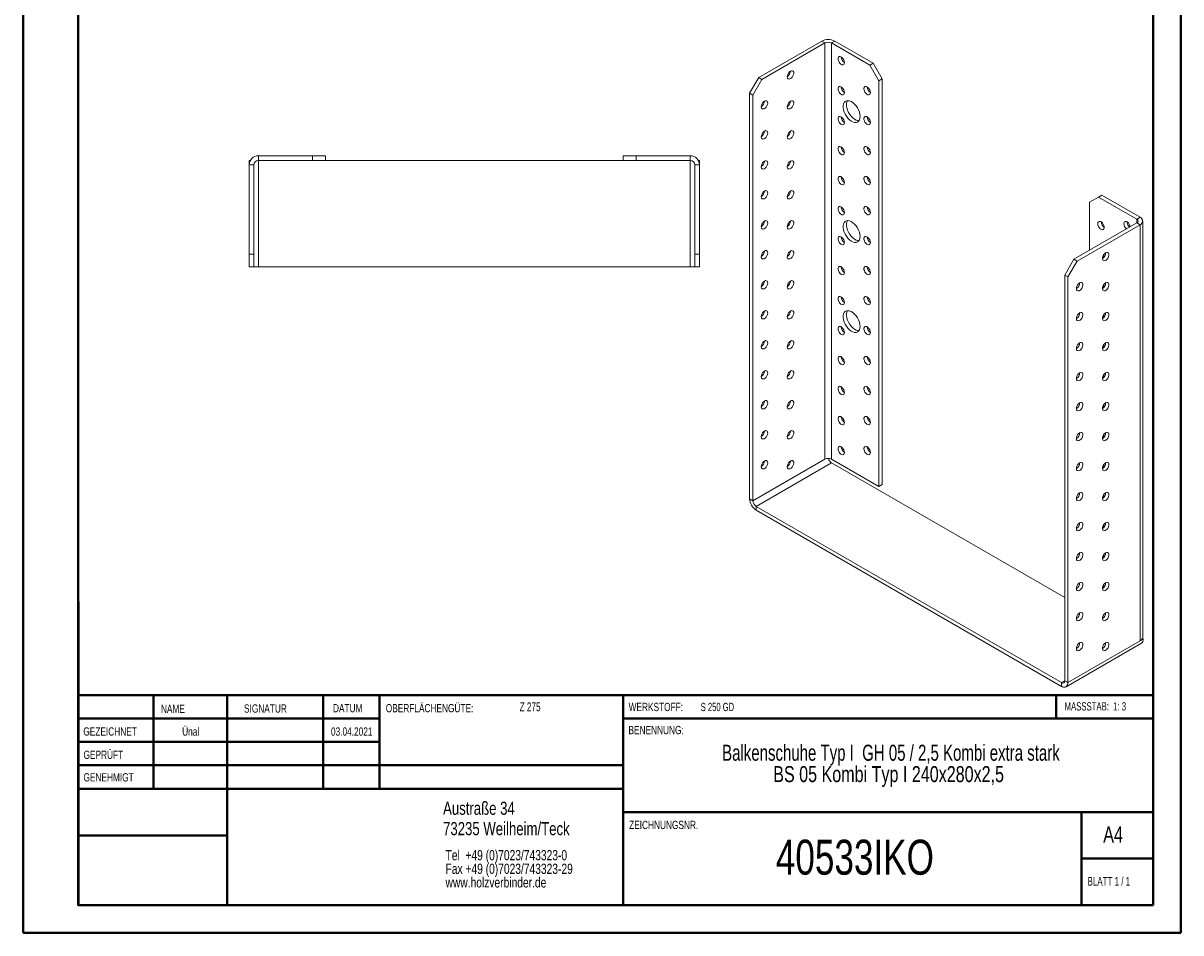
# Model space of a CAD drawing. Header units: millimetres. Extents: x 0 to 210, y 0 to 297.
# Tile 1 of 2: x 0 to 210, y 0 to 165. Entities that reach past the tile are written whole.
import ezdxf

# ---------------------------------------------------------------- set-up
doc = ezdxf.new("R2010")
doc.units = ezdxf.units.MM
doc.styles.add('SLDTEXTSTYLE0', font='TXT', dxfattribs={"width": 0.75})
doc.styles.add('SLDTEXTSTYLE1', font='TXT', dxfattribs={"width": 0.681818})
doc.styles.add('SLDTEXTSTYLE2', font='TXT', dxfattribs={"width": 0.7})
doc.styles.add('SLDTEXTSTYLE3', font='TXT', dxfattribs={"width": 0.6875})
doc.styles.add('SLDTEXTSTYLE4', font='TXT', dxfattribs={"width": 0.69898})

# ---------------------------------------------------------------- blocks, each defined once
blk = doc.blocks.new('SW_NOTE_0')
at = {"color": 0, "linetype": 'Continuous', "lineweight": 0, "char_height": 1.8521, "attachment_point": 1, "style": 'SLDTEXTSTYLE0'}
for s, insert in [('Tel  +49 (0)7023/743323-0', (0, 2.39)), ('Fax +49 (0)7023/743323-29', (0, -0.08)), ('www.holzverbinder.de', (0, -2.55))]:
    blk.add_mtext(s, dxfattribs=dict(at, insert=insert))
blk = doc.blocks.new('SW_NOTE_1')
at = {"color": 0, "linetype": 'Continuous', "lineweight": 0, "char_height": 2.9104, "attachment_point": 2}
for s, insert, style in [('Balkenschuhe Typ I  GH 05 / 2,5 Kombi extra stark', (45.38, 3.75), 'SLDTEXTSTYLE4'), ('BS 05 Kombi Typ I 240x280x2,5', (44.96, -0.13), 'SLDTEXTSTYLE0')]:
    blk.add_mtext(s, dxfattribs=dict(at, insert=insert, style=style))

msp = doc.modelspace()

# ---------------------------------------------------------------- linework, layer by layer
at = {"color": 7, "linetype": 'Continuous', "lineweight": 40}
for p, q in [((0.08, 0.21), (0.08, 297.21)), ((210.08, 0.21), (210.08, 297.21)), ((10.08, 5.21), (10.08, 292.21)), ((205.08, 5.21), (205.08, 292.21)), ((10.11, 60.37), (10.11, 5.12)), ((205.08, 43.37), (10.11, 43.37)), ((23.71, 43.37), (23.71, 26.37)), ((37.1, 43.37), (37.1, 5.12)), ((54.51, 43.37), (54.51, 26.37)), ((64.71, 26.37), (64.71, 43.37)), ((108.91, 43.37), (108.91, 5.12)), ((187.47, 39.12), (187.47, 43.37)), ((64.71, 39.1), (10.11, 39.1)), ((205.08, 39.12), (108.91, 39.12)), ((64.71, 34.87), (10.11, 34.87)), ((108.91, 30.62), (10.11, 30.62)), ((108.91, 26.37), (10.11, 26.37)), ((108.91, 22.12), (205.08, 22.12)), ((192.08, 5.21), (192.08, 22.21)), ((37.1, 17.87), (10.11, 17.87)), ((10.11, 13.71), (10.08, 13.71)), ((205.08, 13.71), (192.08, 13.71)), ((10.11, 9.46), (10.08, 9.46)), ((10.08, 5.21), (205.08, 5.21)), ((205.08, 5.21), (180.99, 5.21)), ((0.08, 0.21), (210.08, 0.21))]:
    msp.add_line(p, q, dxfattribs=at)
at = {"color": 7, "linetype": 'Continuous', "lineweight": 15}
for p, q in [((133.5, 155.45), (144.93, 162.05)), ((134.09, 155.11), (145.52, 161.71)), ((145.52, 161.71), (144.93, 162.05)), ((145.52, 161.71), (145.52, 86.18)), ((146.7, 161.71), (147.29, 162.05)), ((146.7, 86.18), (146.7, 161.71)), ((146.7, 161.71), (153.66, 157.7)), ((147.29, 162.05), (154.24, 158.04)), ((153.66, 157.7), (154.24, 158.04)), ((155.31, 154.84), (153.66, 157.7)), ((154.24, 158.04), (155.89, 155.18)), ((131.85, 152.6), (133.5, 155.45)), ((133.5, 155.45), (134.09, 155.11)), ((134.09, 155.11), (132.44, 152.26)), ((155.89, 155.18), (155.31, 154.84)), ((155.31, 154.84), (155.31, 81.22)), ((155.89, 155.18), (155.89, 81.56)), ((132.44, 152.26), (131.85, 152.6)), ((131.85, 78.97), (131.85, 152.6)), ((132.44, 78.63), (132.44, 152.26)), ((42.76, 140.41), (42.76, 141.25)), ((42.76, 141.25), (52.59, 141.25)), ((52.59, 140.41), (52.59, 141.25)), ((52.59, 141.25), (54.92, 141.25)), ((54.92, 141.25), (54.92, 140.41)), ((108.92, 140.41), (108.92, 141.25)), ((108.92, 141.25), (111.26, 141.25)), ((111.26, 141.25), (111.26, 140.41)), ((111.26, 141.25), (121.09, 141.25)), ((121.09, 140.41), (121.09, 141.25)), ((41.09, 140.41), (41.09, 139.58)), ((41.31, 140.41), (41.09, 140.41)), ((41.92, 139.58), (41.09, 139.58)), ((41.09, 123.41), (41.09, 139.58)), ((41.92, 123.41), (41.92, 139.58)), ((42.76, 140.41), (52.59, 140.41)), ((42.76, 121.08), (42.76, 140.41)), ((54.92, 140.41), (52.59, 140.41)), ((108.92, 140.41), (54.92, 140.41)), ((111.26, 140.41), (108.92, 140.41)), ((111.26, 140.41), (121.09, 140.41)), ((121.09, 140.41), (121.09, 121.08)), ((121.92, 139.58), (122.76, 139.58)), ((121.92, 123.41), (121.92, 139.58)), ((122.53, 140.41), (122.76, 140.41)), ((122.76, 140.41), (122.76, 139.58)), ((122.76, 123.41), (122.76, 139.58)), ((195.14, 133.75), (193.49, 132.8)), ((193.49, 124.09), (193.49, 132.8)), ((195.73, 134.09), (195.14, 133.75)), ((195.14, 133.75), (202.09, 129.74)), ((195.73, 134.09), (202.68, 130.08)), ((190.66, 122.46), (202.09, 129.06)), ((191.25, 122.12), (202.68, 128.72)), ((202.09, 129.74), (202.68, 130.08)), ((202.09, 129.74), (202.09, 129.06)), ((202.09, 129.06), (202.68, 128.72)), ((202.68, 53.19), (202.68, 128.72)), ((203.17, 53.87), (203.17, 129.4)), ((41.09, 123.41), (41.92, 123.41)), ((41.09, 121.08), (41.09, 123.41)), ((41.92, 123.41), (41.92, 121.08)), ((121.92, 123.41), (122.76, 123.41)), ((121.92, 121.08), (121.92, 123.41)), ((122.76, 123.41), (122.76, 121.08)), ((189.01, 119.6), (190.66, 122.46)), ((191.25, 122.12), (189.6, 119.26)), ((190.66, 122.46), (191.25, 122.12)), ((41.92, 121.08), (41.09, 121.08)), ((41.92, 121.08), (42.76, 121.08)), ((42.76, 121.08), (121.09, 121.08)), ((121.09, 121.08), (121.92, 121.08)), ((122.76, 121.08), (121.92, 121.08)), ((189.6, 119.26), (189.01, 119.6)), ((189.01, 45.98), (189.01, 119.6)), ((189.6, 45.64), (189.6, 119.26)), ((145.52, 86.18), (132.44, 78.63)), ((155.31, 81.22), (146.7, 86.18)), ((133.03, 77.61), (146.7, 85.5)), ((189.01, 61.08), (146.7, 85.5)), ((155.89, 81.56), (155.31, 81.22)), ((132.44, 78.63), (131.85, 78.97)), ((133.03, 77.61), (188.42, 45.64)), ((133.03, 77.61), (133.03, 76.93)), ((133.03, 76.93), (188.42, 44.95)), ((196.2, 57.61), (195.96, 57.75)), ((189.25, 44.87), (202.93, 52.76)), ((189.6, 45.64), (202.68, 53.19)), ((203.27, 53.53), (202.68, 53.19)), ((203.11, 53.62), (203.27, 53.53)), ((189.01, 45.98), (188.42, 45.64)), ((188.42, 45.64), (188.42, 44.95)), ((189.01, 45.98), (189.6, 45.64))]:
    msp.add_line(p, q, dxfattribs=at)
at = {"color": 7, "linetype": 'Continuous', "lineweight": 0}
for p, q in [((64.71, 39.12), (10.11, 39.12)), ((23.71, 5.21), (23.71, 5.12)), ((54.51, 5.21), (54.51, 5.12))]:
    msp.add_line(p, q, dxfattribs=at)
at = {"color": 7, "linetype": 'Continuous', "lineweight": 15, "flags": 128}
for points in [[(149.06, 158.18), (149.03, 158.41), (148.93, 158.67), (148.79, 158.9), (148.61, 159.09), (148.42, 159.22), (148.23, 159.28), (148.07, 159.25), (147.95, 159.14), (147.89, 158.96), (147.89, 158.74), (147.95, 158.49), (148.07, 158.25), (148.23, 158.03), (148.42, 157.87), (148.61, 157.77), (148.79, 157.76), (148.93, 157.83), (149.03, 157.97), (149.06, 158.18)], [(139.28, 156.61), (139.09, 156.46), (138.92, 156.26), (138.78, 156.02), (138.71, 155.77), (138.69, 155.54), (138.74, 155.35), (138.84, 155.22), (139, 155.17), (139.18, 155.2), (139.37, 155.32), (139.56, 155.49), (139.71, 155.72), (139.82, 155.97), (139.86, 156.21), (139.85, 156.43), (139.77, 156.59), (139.64, 156.68), (139.47, 156.68), (139.28, 156.61)], [(149.06, 152.73), (149.03, 152.97), (148.93, 153.22), (148.79, 153.46), (148.61, 153.65), (148.42, 153.78), (148.23, 153.83), (148.07, 153.8), (147.95, 153.7), (147.89, 153.52), (147.89, 153.3), (147.95, 153.05), (148.07, 152.8), (148.23, 152.59), (148.42, 152.42), (148.61, 152.33), (148.79, 152.32), (148.93, 152.39), (149.03, 152.53), (149.06, 152.73)], [(153.77, 152.73), (153.74, 152.97), (153.65, 153.22), (153.51, 153.46), (153.33, 153.65), (153.14, 153.78), (152.95, 153.83), (152.78, 153.8), (152.67, 153.7), (152.6, 153.52), (152.6, 153.3), (152.67, 153.05), (152.78, 152.8), (152.95, 152.59), (153.14, 152.42), (153.33, 152.33), (153.51, 152.32), (153.65, 152.39), (153.74, 152.53), (153.77, 152.73)], [(134.56, 151.17), (134.37, 151.02), (134.2, 150.82), (134.07, 150.57), (133.99, 150.32), (133.98, 150.09), (134.02, 149.9), (134.13, 149.78), (134.28, 149.73), (134.47, 149.76), (134.66, 149.87), (134.84, 150.05), (135, 150.28), (135.1, 150.53), (135.15, 150.77), (135.13, 150.98), (135.06, 151.14), (134.93, 151.23), (134.75, 151.24), (134.56, 151.17)], [(139.28, 151.17), (139.09, 151.02), (138.92, 150.81), (138.78, 150.57), (138.71, 150.32), (138.69, 150.09), (138.74, 149.9), (138.84, 149.78), (139, 149.73), (139.18, 149.76), (139.37, 149.87), (139.56, 150.05), (139.71, 150.28), (139.82, 150.52), (139.86, 150.77), (139.85, 150.98), (139.77, 151.14), (139.64, 151.23), (139.47, 151.24), (139.28, 151.17)], [(151.89, 148.38), (151.86, 148.75), (151.76, 149.15), (151.61, 149.55), (151.41, 149.93), (151.17, 150.3), (150.89, 150.61), (150.59, 150.88), (150.28, 151.07), (149.97, 151.2), (149.68, 151.24), (149.42, 151.2), (149.19, 151.09), (149.02, 150.89), (148.89, 150.64), (148.83, 150.32), (148.83, 149.96), (148.89, 149.58), (149.02, 149.18), (149.19, 148.78), (149.42, 148.4), (149.68, 148.06), (149.97, 147.77), (150.28, 147.54), (150.59, 147.38), (150.89, 147.3), (151.17, 147.29), (151.41, 147.37), (151.61, 147.53), (151.76, 147.75), (151.86, 148.04), (151.89, 148.38)], [(149.61, 151.24), (149.61, 151.23), (149.48, 150.98), (149.42, 150.66), (149.42, 150.3), (149.48, 149.92), (149.61, 149.52), (149.78, 149.12), (150.01, 148.74), (150.27, 148.4), (150.56, 148.11), (150.87, 147.88), (151.18, 147.72), (151.48, 147.64), (151.69, 147.63)], [(149.06, 147.29), (149.03, 147.53), (148.93, 147.78), (148.79, 148.01), (148.61, 148.2), (148.42, 148.33), (148.23, 148.39), (148.07, 148.36), (147.95, 148.25), (147.89, 148.08), (147.89, 147.85), (147.95, 147.6), (148.07, 147.36), (148.23, 147.14), (148.42, 146.98), (148.61, 146.89), (148.79, 146.87), (148.93, 146.94), (149.03, 147.09), (149.06, 147.29)], [(153.77, 147.29), (153.74, 147.53), (153.65, 147.78), (153.51, 148.01), (153.33, 148.2), (153.14, 148.34), (152.95, 148.39), (152.78, 148.36), (152.67, 148.25), (152.6, 148.08), (152.6, 147.85), (152.67, 147.6), (152.78, 147.36), (152.95, 147.14), (153.14, 146.98), (153.33, 146.89), (153.51, 146.87), (153.65, 146.94), (153.74, 147.09), (153.77, 147.29)], [(134.56, 145.72), (134.37, 145.58), (134.2, 145.37), (134.07, 145.13), (133.99, 144.88), (133.98, 144.65), (134.02, 144.46), (134.13, 144.33), (134.28, 144.28), (134.47, 144.32), (134.66, 144.43), (134.84, 144.61), (135, 144.83), (135.1, 145.08), (135.15, 145.33), (135.13, 145.54), (135.06, 145.7), (134.93, 145.79), (134.75, 145.8), (134.56, 145.72)], [(139.28, 145.72), (139.09, 145.58), (138.92, 145.37), (138.78, 145.13), (138.71, 144.88), (138.69, 144.65), (138.74, 144.46), (138.84, 144.33), (139, 144.28), (139.18, 144.32), (139.37, 144.43), (139.56, 144.61), (139.71, 144.83), (139.82, 145.08), (139.86, 145.33), (139.85, 145.54), (139.77, 145.7), (139.64, 145.79), (139.47, 145.8), (139.28, 145.72)], [(149.06, 141.84), (149.03, 142.08), (148.93, 142.33), (148.79, 142.57), (148.61, 142.76), (148.42, 142.89), (148.23, 142.94), (148.07, 142.92), (147.95, 142.81), (147.89, 142.63), (147.89, 142.41), (147.95, 142.16), (148.07, 141.91), (148.23, 141.7), (148.42, 141.53), (148.61, 141.44), (148.79, 141.43), (148.93, 141.5), (149.03, 141.64), (149.06, 141.84)], [(153.77, 141.85), (153.74, 142.08), (153.65, 142.33), (153.51, 142.57), (153.33, 142.76), (153.14, 142.89), (152.95, 142.95), (152.78, 142.92), (152.67, 142.81), (152.6, 142.63), (152.6, 142.41), (152.67, 142.16), (152.78, 141.92), (152.95, 141.7), (153.14, 141.54), (153.33, 141.44), (153.51, 141.43), (153.65, 141.5), (153.74, 141.64), (153.77, 141.85)], [(134.56, 140.28), (134.37, 140.13), (134.2, 139.93), (134.07, 139.69), (133.99, 139.44), (133.98, 139.2), (134.02, 139.02), (134.13, 138.89), (134.28, 138.84), (134.47, 138.87), (134.66, 138.98), (134.84, 139.16), (135, 139.39), (135.1, 139.64), (135.15, 139.88), (135.13, 140.1), (135.06, 140.26), (134.93, 140.35), (134.75, 140.35), (134.56, 140.28)], [(139.28, 140.28), (139.09, 140.13), (138.92, 139.93), (138.78, 139.69), (138.71, 139.44), (138.69, 139.2), (138.74, 139.01), (138.84, 138.89), (139, 138.84), (139.18, 138.87), (139.37, 138.98), (139.56, 139.16), (139.71, 139.39), (139.82, 139.64), (139.86, 139.88), (139.85, 140.1), (139.77, 140.26), (139.64, 140.35), (139.47, 140.35), (139.28, 140.28)], [(149.06, 136.4), (149.03, 136.64), (148.93, 136.89), (148.79, 137.12), (148.61, 137.32), (148.42, 137.45), (148.23, 137.5), (148.07, 137.47), (147.95, 137.36), (147.89, 137.19), (147.89, 136.96), (147.95, 136.72), (148.07, 136.47), (148.23, 136.25), (148.42, 136.09), (148.61, 136), (148.79, 135.99), (148.93, 136.05), (149.03, 136.2), (149.06, 136.4)], [(153.77, 136.4), (153.74, 136.64), (153.65, 136.89), (153.51, 137.13), (153.33, 137.32), (153.14, 137.45), (152.95, 137.5), (152.78, 137.47), (152.67, 137.36), (152.6, 137.19), (152.6, 136.97), (152.67, 136.72), (152.78, 136.47), (152.95, 136.26), (153.14, 136.09), (153.33, 136), (153.51, 135.99), (153.65, 136.06), (153.74, 136.2), (153.77, 136.4)], [(134.56, 134.84), (134.37, 134.69), (134.2, 134.48), (134.07, 134.24), (133.99, 133.99), (133.98, 133.76), (134.02, 133.57), (134.13, 133.45), (134.28, 133.4), (134.47, 133.43), (134.66, 133.54), (134.84, 133.72), (135, 133.95), (135.1, 134.19), (135.15, 134.44), (135.13, 134.65), (135.06, 134.81), (134.93, 134.9), (134.75, 134.91), (134.56, 134.84)], [(139.28, 134.84), (139.09, 134.69), (138.92, 134.48), (138.78, 134.24), (138.71, 133.99), (138.69, 133.76), (138.74, 133.57), (138.84, 133.44), (139, 133.4), (139.18, 133.43), (139.37, 133.54), (139.56, 133.72), (139.71, 133.95), (139.82, 134.19), (139.86, 134.44), (139.85, 134.65), (139.77, 134.81), (139.64, 134.9), (139.47, 134.91), (139.28, 134.84)], [(149.06, 130.96), (149.03, 131.2), (148.93, 131.45), (148.79, 131.68), (148.61, 131.87), (148.42, 132), (148.23, 132.06), (148.07, 132.03), (147.95, 131.92), (147.89, 131.75), (147.89, 131.52), (147.95, 131.27), (148.07, 131.03), (148.23, 130.81), (148.42, 130.65), (148.61, 130.55), (148.79, 130.54), (148.93, 130.61), (149.03, 130.75), (149.06, 130.96)], [(153.77, 130.96), (153.74, 131.2), (153.65, 131.45), (153.51, 131.68), (153.33, 131.87), (153.14, 132), (152.95, 132.06), (152.78, 132.03), (152.67, 131.92), (152.6, 131.75), (152.6, 131.52), (152.67, 131.27), (152.78, 131.03), (152.95, 130.81), (153.14, 130.65), (153.33, 130.55), (153.51, 130.54), (153.65, 130.61), (153.74, 130.76), (153.77, 130.96)], [(134.56, 129.39), (134.37, 129.25), (134.2, 129.04), (134.07, 128.8), (133.99, 128.55), (133.98, 128.32), (134.02, 128.13), (134.13, 128), (134.28, 127.95), (134.47, 127.99), (134.66, 128.1), (134.84, 128.28), (135, 128.5), (135.1, 128.75), (135.15, 129), (135.13, 129.21), (135.06, 129.37), (134.93, 129.46), (134.75, 129.47), (134.56, 129.39)], [(139.28, 129.39), (139.09, 129.25), (138.92, 129.04), (138.78, 128.8), (138.71, 128.55), (138.69, 128.32), (138.74, 128.13), (138.84, 128), (139, 127.95), (139.18, 127.99), (139.37, 128.1), (139.56, 128.28), (139.71, 128.5), (139.82, 128.75), (139.86, 129), (139.85, 129.21), (139.77, 129.37), (139.64, 129.46), (139.47, 129.47), (139.28, 129.39)], [(151.89, 126.6), (151.86, 126.98), (151.76, 127.37), (151.61, 127.77), (151.41, 128.16), (151.17, 128.52), (150.89, 128.84), (150.59, 129.1), (150.28, 129.3), (149.97, 129.42), (149.68, 129.47), (149.42, 129.43), (149.19, 129.31), (149.02, 129.12), (148.89, 128.86), (148.83, 128.55), (148.83, 128.19), (148.89, 127.8), (149.02, 127.4), (149.19, 127.01), (149.42, 126.63), (149.68, 126.29), (149.97, 126), (150.28, 125.77), (150.59, 125.6), (150.89, 125.52), (151.17, 125.52), (151.41, 125.6), (151.61, 125.75), (151.76, 125.98), (151.86, 126.26), (151.89, 126.6)], [(149.61, 129.46), (149.61, 129.46), (149.48, 129.2), (149.42, 128.89), (149.42, 128.53), (149.48, 128.14), (149.61, 127.74), (149.78, 127.35), (150.01, 126.97), (150.27, 126.63), (150.56, 126.34), (150.87, 126.11), (151.18, 125.94), (151.48, 125.86), (151.69, 125.85)], [(195.02, 128.92), (195.05, 129.12), (195.15, 129.27), (195.29, 129.34), (195.47, 129.32), (195.66, 129.23), (195.85, 129.07), (196.01, 128.85), (196.13, 128.6), (196.19, 128.36), (196.19, 128.13), (196.13, 127.96), (196.01, 127.85), (195.85, 127.82), (195.66, 127.87), (195.47, 128), (195.29, 128.2), (195.15, 128.43), (195.05, 128.68), (195.02, 128.92)], [(199.74, 128.92), (199.77, 129.12), (199.86, 129.27), (200, 129.34), (200.18, 129.32), (200.37, 129.23), (200.56, 129.07), (200.72, 128.85), (200.84, 128.61), (200.9, 128.37)], [(149.06, 125.51), (149.03, 125.75), (148.93, 126), (148.79, 126.24), (148.61, 126.43), (148.42, 126.56), (148.23, 126.61), (148.07, 126.58), (147.95, 126.48), (147.89, 126.3), (147.89, 126.08), (147.95, 125.83), (148.07, 125.58), (148.23, 125.37), (148.42, 125.2), (148.61, 125.11), (148.79, 125.1), (148.93, 125.17), (149.03, 125.31), (149.06, 125.51)], [(153.77, 125.51), (153.74, 125.75), (153.65, 126), (153.51, 126.24), (153.33, 126.43), (153.14, 126.56), (152.95, 126.61), (152.78, 126.59), (152.67, 126.48), (152.6, 126.3), (152.6, 126.08), (152.67, 125.83), (152.78, 125.58), (152.95, 125.37), (153.14, 125.2), (153.33, 125.11), (153.51, 125.1), (153.65, 125.17), (153.74, 125.31), (153.77, 125.51)], [(134.56, 123.95), (134.37, 123.8), (134.2, 123.6), (134.07, 123.36), (133.99, 123.11), (133.98, 122.87), (134.02, 122.68), (134.13, 122.56), (134.28, 122.51), (134.47, 122.54), (134.66, 122.65), (134.84, 122.83), (135, 123.06), (135.1, 123.31), (135.15, 123.55), (135.13, 123.77), (135.06, 123.93), (134.93, 124.02), (134.75, 124.02), (134.56, 123.95)], [(139.28, 123.95), (139.09, 123.8), (138.92, 123.6), (138.78, 123.36), (138.71, 123.11), (138.69, 122.87), (138.74, 122.68), (138.84, 122.56), (139, 122.51), (139.18, 122.54), (139.37, 122.65), (139.56, 122.83), (139.71, 123.06), (139.82, 123.31), (139.86, 123.55), (139.85, 123.77), (139.77, 123.93), (139.64, 124.01), (139.47, 124.02), (139.28, 123.95)], [(196.44, 123.61), (196.24, 123.47), (196.07, 123.26), (195.94, 123.02), (195.86, 122.77), (195.85, 122.54), (195.9, 122.35), (196, 122.22), (196.15, 122.17), (196.34, 122.21), (196.53, 122.32), (196.72, 122.5), (196.87, 122.72), (196.97, 122.97), (197.02, 123.22), (197.01, 123.43), (196.93, 123.59), (196.8, 123.68), (196.63, 123.69), (196.44, 123.61)], [(196.13, 122.84), (196.05, 122.9), (195.94, 123.02)], [(196.08, 123.27), (196.13, 123.16), (196.19, 122.92)], [(149.06, 120.07), (149.03, 120.31), (148.93, 120.56), (148.79, 120.79), (148.61, 120.99), (148.42, 121.12), (148.23, 121.17), (148.07, 121.14), (147.95, 121.03), (147.89, 120.86), (147.89, 120.63), (147.95, 120.39), (148.07, 120.14), (148.23, 119.92), (148.42, 119.76), (148.61, 119.67), (148.79, 119.65), (148.93, 119.72), (149.03, 119.87), (149.06, 120.07)], [(153.77, 120.07), (153.74, 120.31), (153.65, 120.56), (153.51, 120.79), (153.33, 120.99), (153.14, 121.12), (152.95, 121.17), (152.78, 121.14), (152.67, 121.03), (152.6, 120.86), (152.6, 120.63), (152.67, 120.39), (152.78, 120.14), (152.95, 119.92), (153.14, 119.76), (153.33, 119.67), (153.51, 119.66), (153.65, 119.72), (153.74, 119.87), (153.77, 120.07)], [(134.56, 118.51), (134.37, 118.36), (134.2, 118.15), (134.07, 117.91), (133.99, 117.66), (133.98, 117.43), (134.02, 117.24), (134.13, 117.11), (134.28, 117.07), (134.47, 117.1), (134.66, 117.21), (134.84, 117.39), (135, 117.61), (135.1, 117.86), (135.15, 118.11), (135.13, 118.32), (135.06, 118.48), (134.93, 118.57), (134.75, 118.58), (134.56, 118.51)], [(139.28, 118.51), (139.09, 118.36), (138.92, 118.15), (138.78, 117.91), (138.71, 117.66), (138.69, 117.43), (138.74, 117.24), (138.84, 117.11), (139, 117.06), (139.18, 117.1), (139.37, 117.21), (139.56, 117.39), (139.71, 117.61), (139.82, 117.86), (139.86, 118.11), (139.85, 118.32), (139.77, 118.48), (139.64, 118.57), (139.47, 118.58), (139.28, 118.51)], [(191.72, 118.17), (191.53, 118.02), (191.36, 117.82), (191.23, 117.58), (191.15, 117.33), (191.13, 117.1), (191.18, 116.91), (191.29, 116.78), (191.44, 116.73), (191.62, 116.76), (191.82, 116.88), (192, 117.05), (192.15, 117.28), (192.26, 117.53), (192.31, 117.77), (192.29, 117.99), (192.21, 118.15), (192.08, 118.24), (191.91, 118.24), (191.72, 118.17)], [(196.44, 118.17), (196.24, 118.02), (196.07, 117.82), (195.94, 117.58), (195.86, 117.33), (195.85, 117.1), (195.9, 116.91), (196, 116.78), (196.15, 116.73), (196.34, 116.76), (196.53, 116.88), (196.72, 117.05), (196.87, 117.28), (196.97, 117.53), (197.02, 117.77), (197.01, 117.99), (196.93, 118.15), (196.8, 118.24), (196.63, 118.24), (196.44, 118.17)], [(196.08, 117.83), (196.13, 117.72), (196.19, 117.48)], [(149.06, 114.63), (149.03, 114.87), (148.93, 115.12), (148.79, 115.35), (148.61, 115.54), (148.42, 115.67), (148.23, 115.73), (148.07, 115.7), (147.95, 115.59), (147.89, 115.41), (147.89, 115.19), (147.95, 114.94), (148.07, 114.7), (148.23, 114.48), (148.42, 114.32), (148.61, 114.22), (148.79, 114.21), (148.93, 114.28), (149.03, 114.42), (149.06, 114.63)], [(153.77, 114.63), (153.74, 114.87), (153.65, 115.12), (153.51, 115.35), (153.33, 115.54), (153.14, 115.67), (152.95, 115.73), (152.78, 115.7), (152.67, 115.59), (152.6, 115.41), (152.6, 115.19), (152.67, 114.94), (152.78, 114.7), (152.95, 114.48), (153.14, 114.32), (153.33, 114.22), (153.51, 114.21), (153.65, 114.28), (153.74, 114.42), (153.77, 114.63)], [(196.13, 117.4), (196.05, 117.46), (195.94, 117.57)], [(134.56, 113.06), (134.37, 112.92), (134.2, 112.71), (134.07, 112.47), (133.99, 112.22), (133.98, 111.99), (134.02, 111.8), (134.13, 111.67), (134.28, 111.62), (134.47, 111.65), (134.66, 111.77), (134.84, 111.95), (135, 112.17), (135.1, 112.42), (135.15, 112.66), (135.13, 112.88), (135.06, 113.04), (134.93, 113.13), (134.75, 113.14), (134.56, 113.06)], [(139.28, 113.06), (139.09, 112.91), (138.92, 112.71), (138.78, 112.47), (138.71, 112.22), (138.69, 111.99), (138.74, 111.8), (138.84, 111.67), (139, 111.62), (139.18, 111.65), (139.37, 111.77), (139.56, 111.94), (139.71, 112.17), (139.82, 112.42), (139.86, 112.66), (139.85, 112.88), (139.77, 113.04), (139.64, 113.13), (139.47, 113.14), (139.28, 113.06)], [(151.89, 110.27), (151.86, 110.65), (151.76, 111.04), (151.61, 111.44), (151.41, 111.83), (151.17, 112.19), (150.89, 112.51), (150.59, 112.77), (150.28, 112.97), (149.97, 113.09), (149.68, 113.13), (149.42, 113.1), (149.19, 112.98), (149.02, 112.79), (148.89, 112.53), (148.83, 112.22), (148.83, 111.86), (148.89, 111.47), (149.02, 111.07), (149.19, 110.68), (149.42, 110.3), (149.68, 109.96), (149.97, 109.67), (150.28, 109.43), (150.59, 109.27), (150.89, 109.19), (151.17, 109.19), (151.41, 109.26), (151.61, 109.42), (151.76, 109.65), (151.86, 109.93), (151.89, 110.27)], [(149.61, 113.13), (149.61, 113.13), (149.48, 112.87), (149.42, 112.56), (149.42, 112.2), (149.48, 111.81), (149.61, 111.41), (149.78, 111.02), (150.01, 110.64), (150.27, 110.3), (150.56, 110.01), (150.87, 109.77), (151.18, 109.61), (151.48, 109.53), (151.69, 109.52)], [(191.72, 112.73), (191.53, 112.58), (191.36, 112.38), (191.23, 112.13), (191.15, 111.88), (191.13, 111.65), (191.18, 111.46), (191.29, 111.34), (191.44, 111.29), (191.62, 111.32), (191.82, 111.43), (192, 111.61), (192.15, 111.84), (192.26, 112.09), (192.31, 112.33), (192.29, 112.54), (192.21, 112.7), (192.08, 112.79), (191.91, 112.8), (191.72, 112.73)], [(196.44, 112.73), (196.24, 112.58), (196.07, 112.37), (195.94, 112.13), (195.86, 111.88), (195.85, 111.65), (195.9, 111.46), (196, 111.34), (196.15, 111.29), (196.34, 111.32), (196.53, 111.43), (196.72, 111.61), (196.87, 111.84), (196.97, 112.08), (197.02, 112.33), (197.01, 112.54), (196.93, 112.7), (196.8, 112.79), (196.63, 112.8), (196.44, 112.73)], [(196.13, 111.95), (196.05, 112.01), (195.94, 112.13)], [(196.08, 112.39), (196.13, 112.27), (196.19, 112.03)], [(149.06, 109.18), (149.03, 109.42), (148.93, 109.67), (148.79, 109.91), (148.61, 110.1), (148.42, 110.23), (148.23, 110.28), (148.07, 110.25), (147.95, 110.15), (147.89, 109.97), (147.89, 109.75), (147.95, 109.5), (148.07, 109.25), (148.23, 109.04), (148.42, 108.87), (148.61, 108.78), (148.79, 108.77), (148.93, 108.84), (149.03, 108.98), (149.06, 109.18)], [(153.77, 109.18), (153.74, 109.42), (153.65, 109.67), (153.51, 109.91), (153.33, 110.1), (153.14, 110.23), (152.95, 110.28), (152.78, 110.25), (152.67, 110.15), (152.6, 109.97), (152.6, 109.75), (152.67, 109.5), (152.78, 109.25), (152.95, 109.04), (153.14, 108.87), (153.33, 108.78), (153.51, 108.77), (153.65, 108.84), (153.74, 108.98), (153.77, 109.18)], [(134.56, 107.62), (134.37, 107.47), (134.2, 107.27), (134.07, 107.03), (133.99, 106.78), (133.98, 106.54), (134.02, 106.35), (134.13, 106.23), (134.28, 106.18), (134.47, 106.21), (134.66, 106.32), (134.84, 106.5), (135, 106.73), (135.1, 106.98), (135.15, 107.22), (135.13, 107.44), (135.06, 107.6), (134.93, 107.68), (134.75, 107.69), (134.56, 107.62)], [(139.28, 107.62), (139.09, 107.47), (138.92, 107.27), (138.78, 107.03), (138.71, 106.78), (138.69, 106.54), (138.74, 106.35), (138.84, 106.23), (139, 106.18), (139.18, 106.21), (139.37, 106.32), (139.56, 106.5), (139.71, 106.73), (139.82, 106.98), (139.86, 107.22), (139.85, 107.43), (139.77, 107.59), (139.64, 107.68), (139.47, 107.69), (139.28, 107.62)], [(191.72, 107.28), (191.53, 107.14), (191.36, 106.93), (191.23, 106.69), (191.15, 106.44), (191.13, 106.21), (191.18, 106.02), (191.29, 105.89), (191.44, 105.84), (191.62, 105.88), (191.82, 105.99), (192, 106.17), (192.15, 106.39), (192.26, 106.64), (192.31, 106.89), (192.29, 107.1), (192.21, 107.26), (192.08, 107.35), (191.91, 107.36), (191.72, 107.28)], [(196.44, 107.28), (196.24, 107.14), (196.07, 106.93), (195.94, 106.69), (195.86, 106.44), (195.85, 106.21), (195.9, 106.02), (196, 105.89), (196.15, 105.84), (196.34, 105.88), (196.53, 105.99), (196.72, 106.17), (196.87, 106.39), (196.97, 106.64), (197.02, 106.89), (197.01, 107.1), (196.93, 107.26), (196.8, 107.35), (196.63, 107.36), (196.44, 107.28)], [(196.13, 106.51), (196.05, 106.57), (195.94, 106.69)], [(196.08, 106.94), (196.13, 106.83), (196.19, 106.59)], [(149.06, 103.74), (149.03, 103.98), (148.93, 104.23), (148.79, 104.46), (148.61, 104.66), (148.42, 104.79), (148.23, 104.84), (148.07, 104.81), (147.95, 104.7), (147.89, 104.53), (147.89, 104.3), (147.95, 104.05), (148.07, 103.81), (148.23, 103.59), (148.42, 103.43), (148.61, 103.34), (148.79, 103.32), (148.93, 103.39), (149.03, 103.54), (149.06, 103.74)], [(153.77, 103.74), (153.74, 103.98), (153.65, 104.23), (153.51, 104.46), (153.33, 104.66), (153.14, 104.79), (152.95, 104.84), (152.78, 104.81), (152.67, 104.7), (152.6, 104.53), (152.6, 104.3), (152.67, 104.06), (152.78, 103.81), (152.95, 103.59), (153.14, 103.43), (153.33, 103.34), (153.51, 103.32), (153.65, 103.39), (153.74, 103.54), (153.77, 103.74)], [(134.56, 102.18), (134.37, 102.03), (134.2, 101.82), (134.07, 101.58), (133.99, 101.33), (133.98, 101.1), (134.02, 100.91), (134.13, 100.78), (134.28, 100.73), (134.47, 100.77), (134.66, 100.88), (134.84, 101.06), (135, 101.28), (135.1, 101.53), (135.15, 101.78), (135.13, 101.99), (135.06, 102.15), (134.93, 102.24), (134.75, 102.25), (134.56, 102.18)], [(139.28, 102.17), (139.09, 102.03), (138.92, 101.82), (138.78, 101.58), (138.71, 101.33), (138.69, 101.1), (138.74, 100.91), (138.84, 100.78), (139, 100.73), (139.18, 100.77), (139.37, 100.88), (139.56, 101.06), (139.71, 101.28), (139.82, 101.53), (139.86, 101.78), (139.85, 101.99), (139.77, 102.15), (139.64, 102.24), (139.47, 102.25), (139.28, 102.17)], [(191.72, 101.84), (191.53, 101.69), (191.36, 101.49), (191.23, 101.25), (191.15, 101), (191.13, 100.76), (191.18, 100.57), (191.29, 100.45), (191.44, 100.4), (191.62, 100.43), (191.82, 100.54), (192, 100.72), (192.15, 100.95), (192.26, 101.2), (192.31, 101.44), (192.29, 101.66), (192.21, 101.82), (192.08, 101.91), (191.91, 101.91), (191.72, 101.84)], [(196.44, 101.84), (196.24, 101.69), (196.07, 101.49), (195.94, 101.25), (195.86, 101), (195.85, 100.76), (195.9, 100.57), (196, 100.45), (196.15, 100.4), (196.34, 100.43), (196.53, 100.54), (196.72, 100.72), (196.87, 100.95), (196.97, 101.2), (197.02, 101.44), (197.01, 101.66), (196.93, 101.82), (196.8, 101.91), (196.63, 101.91), (196.44, 101.84)], [(196.13, 101.07), (196.05, 101.13), (195.94, 101.24)], [(196.08, 101.5), (196.13, 101.39), (196.19, 101.15)], [(149.06, 98.3), (149.03, 98.54), (148.93, 98.79), (148.79, 99.02), (148.61, 99.21), (148.42, 99.34), (148.23, 99.4), (148.07, 99.37), (147.95, 99.26), (147.89, 99.08), (147.89, 98.86), (147.95, 98.61), (148.07, 98.37), (148.23, 98.15), (148.42, 97.99), (148.61, 97.89), (148.79, 97.88), (148.93, 97.95), (149.03, 98.09), (149.06, 98.3)], [(153.77, 98.3), (153.74, 98.54), (153.65, 98.79), (153.51, 99.02), (153.33, 99.21), (153.14, 99.34), (152.95, 99.4), (152.78, 99.37), (152.67, 99.26), (152.6, 99.08), (152.6, 98.86), (152.67, 98.61), (152.78, 98.37), (152.95, 98.15), (153.14, 97.99), (153.33, 97.89), (153.51, 97.88), (153.65, 97.95), (153.74, 98.09), (153.77, 98.3)], [(134.56, 96.73), (134.37, 96.58), (134.2, 96.38), (134.07, 96.14), (133.99, 95.89), (133.98, 95.66), (134.02, 95.47), (134.13, 95.34), (134.28, 95.29), (134.47, 95.32), (134.66, 95.44), (134.84, 95.61), (135, 95.84), (135.1, 96.09), (135.15, 96.33), (135.13, 96.55), (135.06, 96.71), (134.93, 96.8), (134.75, 96.81), (134.56, 96.73)], [(139.28, 96.73), (139.09, 96.58), (138.92, 96.38), (138.78, 96.14), (138.71, 95.89), (138.69, 95.66), (138.74, 95.47), (138.84, 95.34), (139, 95.29), (139.18, 95.32), (139.37, 95.44), (139.56, 95.61), (139.71, 95.84), (139.82, 96.09), (139.86, 96.33), (139.85, 96.55), (139.77, 96.71), (139.64, 96.8), (139.47, 96.8), (139.28, 96.73)], [(191.72, 96.4), (191.53, 96.25), (191.36, 96.04), (191.23, 95.8), (191.15, 95.55), (191.13, 95.32), (191.18, 95.13), (191.29, 95.01), (191.44, 94.96), (191.62, 94.99), (191.82, 95.1), (192, 95.28), (192.15, 95.51), (192.26, 95.75), (192.31, 96), (192.29, 96.21), (192.21, 96.37), (192.08, 96.46), (191.91, 96.47), (191.72, 96.4)], [(196.44, 96.4), (196.24, 96.25), (196.07, 96.04), (195.94, 95.8), (195.86, 95.55), (195.85, 95.32), (195.9, 95.13), (196, 95), (196.15, 94.96), (196.34, 94.99), (196.53, 95.1), (196.72, 95.28), (196.87, 95.51), (196.97, 95.75), (197.02, 96), (197.01, 96.21), (196.93, 96.37), (196.8, 96.46), (196.63, 96.47), (196.44, 96.4)], [(196.13, 95.62), (196.05, 95.68), (195.94, 95.8)], [(196.08, 96.06), (196.13, 95.94), (196.19, 95.7)], [(149.06, 92.85), (149.03, 93.09), (148.93, 93.34), (148.79, 93.58), (148.61, 93.77), (148.42, 93.9), (148.23, 93.95), (148.07, 93.92), (147.95, 93.82), (147.89, 93.64), (147.89, 93.42), (147.95, 93.17), (148.07, 92.92), (148.23, 92.71), (148.42, 92.54), (148.61, 92.45), (148.79, 92.44), (148.93, 92.51), (149.03, 92.65), (149.06, 92.85)], [(153.77, 92.85), (153.74, 93.09), (153.65, 93.34), (153.51, 93.58), (153.33, 93.77), (153.14, 93.9), (152.95, 93.95), (152.78, 93.92), (152.67, 93.82), (152.6, 93.64), (152.6, 93.42), (152.67, 93.17), (152.78, 92.92), (152.95, 92.71), (153.14, 92.54), (153.33, 92.45), (153.51, 92.44), (153.65, 92.51), (153.74, 92.65), (153.77, 92.85)], [(134.56, 91.29), (134.37, 91.14), (134.2, 90.94), (134.07, 90.69), (133.99, 90.44), (133.98, 90.21), (134.02, 90.02), (134.13, 89.9), (134.28, 89.85), (134.47, 89.88), (134.66, 89.99), (134.84, 90.17), (135, 90.4), (135.1, 90.65), (135.15, 90.89), (135.13, 91.1), (135.06, 91.26), (134.93, 91.35), (134.75, 91.36), (134.56, 91.29)], [(139.28, 91.29), (139.09, 91.14), (138.92, 90.94), (138.78, 90.69), (138.71, 90.44), (138.69, 90.21), (138.74, 90.02), (138.84, 89.9), (139, 89.85), (139.18, 89.88), (139.37, 89.99), (139.56, 90.17), (139.71, 90.4), (139.82, 90.65), (139.86, 90.89), (139.85, 91.1), (139.77, 91.26), (139.64, 91.35), (139.47, 91.36), (139.28, 91.29)], [(191.72, 90.95), (191.53, 90.81), (191.36, 90.6), (191.23, 90.36), (191.15, 90.11), (191.13, 89.88), (191.18, 89.69), (191.29, 89.56), (191.44, 89.51), (191.62, 89.55), (191.82, 89.66), (192, 89.84), (192.15, 90.06), (192.26, 90.31), (192.31, 90.56), (192.29, 90.77), (192.21, 90.93), (192.08, 91.02), (191.91, 91.03), (191.72, 90.95)], [(196.44, 90.95), (196.24, 90.81), (196.07, 90.6), (195.94, 90.36), (195.86, 90.11), (195.85, 89.88), (195.9, 89.69), (196, 89.56), (196.15, 89.51), (196.34, 89.55), (196.53, 89.66), (196.72, 89.84), (196.87, 90.06), (196.97, 90.31), (197.02, 90.56), (197.01, 90.77), (196.93, 90.93), (196.8, 91.02), (196.63, 91.03), (196.44, 90.95)], [(196.13, 90.18), (196.05, 90.24), (195.94, 90.35)], [(196.08, 90.61), (196.13, 90.5), (196.19, 90.26)], [(149.06, 87.41), (149.03, 87.65), (148.93, 87.9), (148.79, 88.13), (148.61, 88.32), (148.42, 88.45), (148.23, 88.51), (148.07, 88.48), (147.95, 88.37), (147.89, 88.2), (147.89, 87.97), (147.95, 87.72), (148.07, 87.48), (148.23, 87.26), (148.42, 87.1), (148.61, 87.01), (148.79, 86.99), (148.93, 87.06), (149.03, 87.21), (149.06, 87.41)], [(153.77, 87.41), (153.74, 87.65), (153.65, 87.9), (153.51, 88.13), (153.33, 88.33), (153.14, 88.46), (152.95, 88.51), (152.78, 88.48), (152.67, 88.37), (152.6, 88.2), (152.6, 87.97), (152.67, 87.72), (152.78, 87.48), (152.95, 87.26), (153.14, 87.1), (153.33, 87.01), (153.51, 86.99), (153.65, 87.06), (153.74, 87.21), (153.77, 87.41)], [(134.56, 85.84), (134.37, 85.7), (134.2, 85.49), (134.07, 85.25), (133.99, 85), (133.98, 84.77), (134.02, 84.58), (134.13, 84.45), (134.28, 84.4), (134.47, 84.44), (134.66, 84.55), (134.84, 84.73), (135, 84.95), (135.1, 85.2), (135.15, 85.45), (135.13, 85.66), (135.06, 85.82), (134.93, 85.91), (134.75, 85.92), (134.56, 85.84)], [(139.28, 85.84), (139.09, 85.7), (138.92, 85.49), (138.78, 85.25), (138.71, 85), (138.69, 84.77), (138.74, 84.58), (138.84, 84.45), (139, 84.4), (139.18, 84.44), (139.37, 84.55), (139.56, 84.73), (139.71, 84.95), (139.82, 85.2), (139.86, 85.45), (139.85, 85.66), (139.77, 85.82), (139.64, 85.91), (139.47, 85.92), (139.28, 85.84)], [(191.72, 85.51), (191.53, 85.36), (191.36, 85.16), (191.23, 84.92), (191.15, 84.67), (191.13, 84.43), (191.18, 84.24), (191.29, 84.12), (191.44, 84.07), (191.62, 84.1), (191.82, 84.21), (192, 84.39), (192.15, 84.62), (192.26, 84.87), (192.31, 85.11), (192.29, 85.33), (192.21, 85.49), (192.08, 85.57), (191.91, 85.58), (191.72, 85.51)], [(196.44, 85.51), (196.24, 85.36), (196.07, 85.16), (195.94, 84.92), (195.86, 84.67), (195.85, 84.43), (195.9, 84.24), (196, 84.12), (196.15, 84.07), (196.34, 84.1), (196.53, 84.21), (196.72, 84.39), (196.87, 84.62), (196.97, 84.87), (197.02, 85.11), (197.01, 85.33), (196.93, 85.49), (196.8, 85.57), (196.63, 85.58), (196.44, 85.51)], [(196.13, 84.74), (196.05, 84.8), (195.94, 84.91)], [(196.08, 85.17), (196.13, 85.06), (196.19, 84.82)], [(191.72, 80.07), (191.53, 79.92), (191.36, 79.71), (191.23, 79.47), (191.15, 79.22), (191.13, 78.99), (191.18, 78.8), (191.29, 78.67), (191.44, 78.63), (191.62, 78.66), (191.82, 78.77), (192, 78.95), (192.15, 79.17), (192.26, 79.42), (192.31, 79.67), (192.29, 79.88), (192.21, 80.04), (192.08, 80.13), (191.91, 80.14), (191.72, 80.07)], [(196.44, 80.07), (196.24, 79.92), (196.07, 79.71), (195.94, 79.47), (195.86, 79.22), (195.85, 78.99), (195.9, 78.8), (196, 78.67), (196.15, 78.62), (196.34, 78.66), (196.53, 78.77), (196.72, 78.95), (196.87, 79.17), (196.97, 79.42), (197.02, 79.67), (197.01, 79.88), (196.93, 80.04), (196.8, 80.13), (196.63, 80.14), (196.44, 80.07)], [(196.13, 79.29), (196.05, 79.35), (195.94, 79.47)], [(196.08, 79.72), (196.13, 79.61), (196.19, 79.37)], [(191.72, 74.62), (191.53, 74.47), (191.36, 74.27), (191.23, 74.03), (191.15, 73.78), (191.13, 73.55), (191.18, 73.36), (191.29, 73.23), (191.44, 73.18), (191.62, 73.21), (191.82, 73.33), (192, 73.51), (192.15, 73.73), (192.26, 73.98), (192.31, 74.22), (192.29, 74.44), (192.21, 74.6), (192.08, 74.69), (191.91, 74.7), (191.72, 74.62)], [(196.44, 74.62), (196.24, 74.47), (196.07, 74.27), (195.94, 74.03), (195.86, 73.78), (195.85, 73.55), (195.9, 73.36), (196, 73.23), (196.15, 73.18), (196.34, 73.21), (196.53, 73.33), (196.72, 73.5), (196.87, 73.73), (196.97, 73.98), (197.02, 74.22), (197.01, 74.44), (196.93, 74.6), (196.8, 74.69), (196.63, 74.7), (196.44, 74.62)], [(196.13, 73.85), (196.05, 73.91), (195.94, 74.02)], [(196.08, 74.28), (196.13, 74.17), (196.19, 73.93)], [(191.72, 69.18), (191.53, 69.03), (191.36, 68.83), (191.23, 68.59), (191.15, 68.34), (191.13, 68.1), (191.18, 67.91), (191.29, 67.79), (191.44, 67.74), (191.62, 67.77), (191.82, 67.88), (192, 68.06), (192.15, 68.29), (192.26, 68.54), (192.31, 68.78), (192.29, 69), (192.21, 69.16), (192.08, 69.24), (191.91, 69.25), (191.72, 69.18)], [(196.44, 69.18), (196.24, 69.03), (196.07, 68.83), (195.94, 68.59), (195.86, 68.34), (195.85, 68.1), (195.9, 67.91), (196, 67.79), (196.15, 67.74), (196.34, 67.77), (196.53, 67.88), (196.72, 68.06), (196.87, 68.29), (196.97, 68.54), (197.02, 68.78), (197.01, 68.99), (196.93, 69.15), (196.8, 69.24), (196.63, 69.25), (196.44, 69.18)], [(196.13, 68.41), (196.05, 68.46), (195.94, 68.58)], [(196.08, 68.84), (196.13, 68.73), (196.19, 68.48)], [(191.72, 63.74), (191.53, 63.59), (191.36, 63.38), (191.23, 63.14), (191.15, 62.89), (191.13, 62.66), (191.18, 62.47), (191.29, 62.34), (191.44, 62.29), (191.62, 62.33), (191.82, 62.44), (192, 62.62), (192.15, 62.84), (192.26, 63.09), (192.31, 63.34), (192.29, 63.55), (192.21, 63.71), (192.08, 63.8), (191.91, 63.81), (191.72, 63.74)], [(196.44, 63.73), (196.24, 63.59), (196.07, 63.38), (195.94, 63.14), (195.86, 62.89), (195.85, 62.66), (195.9, 62.47), (196, 62.34), (196.15, 62.29), (196.34, 62.33), (196.53, 62.44), (196.72, 62.62), (196.87, 62.84), (196.97, 63.09), (197.02, 63.34), (197.01, 63.55), (196.93, 63.71), (196.8, 63.8), (196.63, 63.81), (196.44, 63.73)], [(196.13, 62.96), (196.05, 63.02), (195.94, 63.14)], [(196.08, 63.39), (196.13, 63.28), (196.19, 63.04)], [(191.72, 58.29), (191.53, 58.14), (191.36, 57.94), (191.23, 57.7), (191.15, 57.45), (191.13, 57.22), (191.18, 57.03), (191.29, 56.9), (191.44, 56.85), (191.62, 56.88), (191.82, 57), (192, 57.17), (192.15, 57.4), (192.26, 57.65), (192.31, 57.89), (192.29, 58.11), (192.21, 58.27), (192.08, 58.36), (191.91, 58.37), (191.72, 58.29)], [(196.44, 58.29), (196.24, 58.14), (196.07, 57.94), (195.94, 57.7), (195.86, 57.45), (195.85, 57.22), (195.9, 57.03), (196, 56.9), (196.15, 56.85), (196.34, 56.88), (196.53, 57), (196.72, 57.17), (196.87, 57.4), (196.97, 57.65), (197.02, 57.89), (197.01, 58.11), (196.93, 58.27), (196.8, 58.36), (196.63, 58.36), (196.44, 58.29)], [(191.72, 52.85), (191.53, 52.7), (191.36, 52.5), (191.23, 52.25), (191.15, 52), (191.13, 51.77), (191.18, 51.58), (191.29, 51.46), (191.44, 51.41), (191.62, 51.44), (191.82, 51.55), (192, 51.73), (192.15, 51.96), (192.26, 52.21), (192.31, 52.45), (192.29, 52.66), (192.21, 52.82), (192.08, 52.91), (191.91, 52.92), (191.72, 52.85)], [(196.44, 52.85), (196.24, 52.7), (196.07, 52.49), (195.94, 52.25), (195.86, 52), (195.85, 51.77), (195.9, 51.58), (196, 51.46), (196.15, 51.41), (196.34, 51.44), (196.53, 51.55), (196.72, 51.73), (196.87, 51.96), (196.97, 52.21), (197.02, 52.45), (197.01, 52.66), (196.93, 52.82), (196.8, 52.91), (196.63, 52.92), (196.44, 52.85)], [(203.17, 53.87), (203.16, 53.74), (203.11, 53.62)]]:
    msp.add_lwpolyline(points, dxfattribs=at)
at = {"color": 7, "linetype": 'Continuous', "lineweight": 15}
for centre, radius, start, end in [((146.11, 159.78), 2.56, 62.6097, 117.3903), ((146.11, 160.58), 1.28, 62.6097, 117.3903), ((149.71, 159.23), 1.24, 181.6749, 238.3197), ((138.04, 156.65), 1.24, 301.6804, 358.325), ((149.71, 153.79), 1.24, 181.6749, 238.3197), ((154.43, 153.79), 1.24, 181.6749, 238.3197), ((133.32, 151.2), 1.24, 301.6804, 358.325), ((138.04, 151.2), 1.24, 301.6804, 358.325), ((149.71, 148.35), 1.24, 181.6749, 238.3197), ((154.43, 148.35), 1.24, 181.6749, 238.3197), ((133.32, 145.76), 1.24, 301.6804, 358.325), ((138.04, 145.76), 1.24, 301.6804, 358.325), ((149.71, 142.9), 1.24, 181.6749, 238.3197), ((154.43, 142.9), 1.24, 181.6749, 238.3197), ((42.76, 139.58), 1.67, 90, 180), ((121.09, 139.58), 1.67, 0, 90), ((42.76, 139.58), 0.833, 90, 180), ((121.09, 139.58), 0.833, 0, 90), ((133.32, 140.32), 1.24, 301.6804, 358.325), ((138.04, 140.32), 1.24, 301.6804, 358.325), ((149.71, 137.46), 1.24, 181.6749, 238.3197), ((154.43, 137.46), 1.24, 181.6749, 238.3197), ((133.32, 134.87), 1.24, 301.6804, 358.325), ((138.04, 134.87), 1.24, 301.6804, 358.325), ((149.71, 132.01), 1.24, 181.6749, 238.3197), ((154.43, 132.01), 1.24, 181.6749, 238.3197), ((133.32, 129.43), 1.24, 301.6804, 358.325), ((138.04, 129.43), 1.24, 301.6804, 358.325), ((196.88, 129.31), 1.27, 182.2785, 237.7215), ((201.02, 128.98), 1.29, 182.6285, 231.2492), ((201.61, 129.32), 1.29, 182.6285, 231.2492), ((201.96, 129.4), 0.364, 290.7834, 69.2166), ((202.42, 129.4), 0.728, 290.7834, 69.2166), ((149.71, 126.57), 1.24, 181.6749, 238.3197), ((154.43, 126.57), 1.24, 181.6749, 238.3197), ((133.32, 123.99), 1.24, 301.6804, 358.325), ((138.04, 123.99), 1.24, 301.6804, 358.325), ((195.19, 123.65), 1.24, 301.6804, 358.325), ((149.71, 121.13), 1.24, 181.6749, 238.3197), ((154.43, 121.13), 1.24, 181.6749, 238.3197), ((133.32, 118.54), 1.24, 301.6804, 358.325), ((138.04, 118.54), 1.24, 301.6804, 358.325), ((190.48, 118.21), 1.24, 301.6804, 358.325), ((195.19, 118.21), 1.24, 301.6804, 358.325), ((149.71, 115.68), 1.24, 181.6749, 238.3197), ((154.43, 115.68), 1.24, 181.6749, 238.3197), ((133.32, 113.1), 1.24, 301.6804, 358.325), ((138.04, 113.1), 1.24, 301.6804, 358.325), ((190.48, 112.76), 1.24, 301.6804, 358.325), ((195.19, 112.76), 1.24, 301.6804, 358.325), ((149.71, 110.24), 1.24, 181.6749, 238.3197), ((154.43, 110.24), 1.24, 181.6749, 238.3197), ((133.32, 107.66), 1.24, 301.6804, 358.325), ((138.04, 107.65), 1.24, 301.6804, 358.325), ((190.48, 107.32), 1.24, 301.6804, 358.325), ((195.19, 107.32), 1.24, 301.6804, 358.325), ((149.71, 104.8), 1.24, 181.6749, 238.3197), ((154.43, 104.8), 1.24, 181.6749, 238.3197), ((133.32, 102.21), 1.24, 301.6804, 358.325), ((138.04, 102.21), 1.24, 301.6804, 358.325), ((190.48, 101.88), 1.24, 301.6804, 358.325), ((195.19, 101.88), 1.24, 301.6804, 358.325), ((149.71, 99.35), 1.24, 181.6749, 238.3197), ((154.43, 99.35), 1.24, 181.6749, 238.3197), ((133.32, 96.77), 1.24, 301.6804, 358.325), ((138.04, 96.77), 1.24, 301.6804, 358.325), ((190.48, 96.43), 1.24, 301.6804, 358.325), ((195.19, 96.43), 1.24, 301.6804, 358.325), ((149.71, 93.91), 1.24, 181.6749, 238.3197), ((154.43, 93.91), 1.24, 181.6749, 238.3197), ((133.32, 91.32), 1.24, 301.6804, 358.325), ((138.04, 91.32), 1.24, 301.6804, 358.325), ((190.48, 90.99), 1.24, 301.6804, 358.325), ((195.19, 90.99), 1.24, 301.6804, 358.325), ((149.71, 88.47), 1.24, 181.6749, 238.3197), ((154.43, 88.47), 1.24, 181.6749, 238.3197), ((146.11, 85.05), 1.28, 62.6097, 117.3903), ((147.42, 86.6), 1.31, 192.2445, 236.976), ((133.32, 85.88), 1.24, 301.6804, 358.325), ((138.04, 85.88), 1.24, 301.6804, 358.325), ((190.48, 85.55), 1.24, 301.6804, 358.325), ((195.19, 85.55), 1.24, 301.6804, 358.325), ((190.48, 80.1), 1.24, 301.6804, 358.325), ((195.19, 80.1), 1.24, 301.6804, 358.325), ((134.41, 79.09), 2.56, 182.6055, 237.3945), ((133.72, 78.69), 1.28, 182.6055, 237.3945), ((190.48, 74.66), 1.24, 301.6804, 358.325), ((195.19, 74.66), 1.24, 301.6804, 358.325), ((190.48, 69.21), 1.24, 301.6804, 358.325), ((195.19, 69.21), 1.24, 301.6804, 358.325), ((190.48, 63.77), 1.24, 301.6804, 358.325), ((195.19, 63.77), 1.24, 301.6804, 358.325), ((190.48, 58.33), 1.24, 301.6804, 358.325), ((195.19, 58.33), 1.24, 301.6804, 358.325), ((190.48, 52.88), 1.24, 301.6804, 358.325), ((195.19, 52.88), 1.24, 301.6804, 358.325), ((202.21, 54.09), 1.02, 297.6449, 332.3489), ((202.48, 53.43), 0.799, 304.0564, 7.2558), ((188.65, 45.92), 0.364, 230.7967, 9.214), ((188.88, 45.52), 0.728, 230.7967, 9.214)]:
    msp.add_arc(centre, radius, start, end, dxfattribs=at)

# ---------------------------------------------------------------- block references
at = {"color": 7, "linetype": 'Continuous', "lineweight": 0}
for name, p in [('SW_NOTE_1', (112.11, 30.61)), ('SW_NOTE_0', (76.7, 12.85))]:
    msp.add_blockref(name, p, dxfattribs=at)

# ---------------------------------------------------------------- texts
for s, insert, char_height, attachment_point, style in [('OBERFLÄCHENGÜTE:', (65.86, 41.74), 1.5, 1, 'SLDTEXTSTYLE0'), ('Z 275', (90.14, 42.03), 1.587, 1, 'SLDTEXTSTYLE2'), ('MASSSTAB:  1: 3', (188.99, 42.07), 1.5, 1, 'SLDTEXTSTYLE2'), ('NAME', (25.07, 41.62), 1.5, 1, 'SLDTEXTSTYLE0'), ('SIGNATUR', (40.14, 41.68), 1.5, 1, 'SLDTEXTSTYLE0'), ('DATUM', (56.28, 41.74), 1.5, 1, 'SLDTEXTSTYLE0'), ('WERKSTOFF:', (109.91, 41.96), 1.5, 1, 'SLDTEXTSTYLE0'), ('S 250 GD', (122.99, 41.96), 1.5, 1, 'SLDTEXTSTYLE3'), ('Ünal', (30.47, 37.5), 1.499, 2, 'SLDTEXTSTYLE0'), ('BENENNUNG:', (109.88, 37.77), 1.5, 1, 'SLDTEXTSTYLE0'), ('GEZEICHNET', (11, 37.51), 1.5, 1, 'SLDTEXTSTYLE0'), ('03.04.2021', (59.68, 37.5), 1.499, 2, 'SLDTEXTSTYLE0'), ('GEPRÜFT', (11.03, 33.28), 1.5, 1, 'SLDTEXTSTYLE0'), ('GENEHMIGT', (11.02, 29.19), 1.5, 1, 'SLDTEXTSTYLE0'), ('Austraße 34', (76.25, 24.02), 2.3813, 1, 'SLDTEXTSTYLE0'), ('73235 Weilheim/Teck', (76.25, 20.32), 2.3813, 1, 'SLDTEXTSTYLE0'), ('ZEICHNUNGSNR.', (110, 20.55), 1.5, 1, 'SLDTEXTSTYLE0'), ('A4', (196, 19.52), 2.91, 1, 'SLDTEXTSTYLE0'), ('40533IKO', (150.95, 17.12), 6.35, 2, 'SLDTEXTSTYLE0'), ('BLATT 1 / 1', (193.16, 10.36), 1.5875, 1, 'SLDTEXTSTYLE1')]:
    msp.add_mtext(s, dxfattribs=dict(at, insert=insert, char_height=char_height, attachment_point=attachment_point, style=style))

doc.saveas('drawing.dxf')
